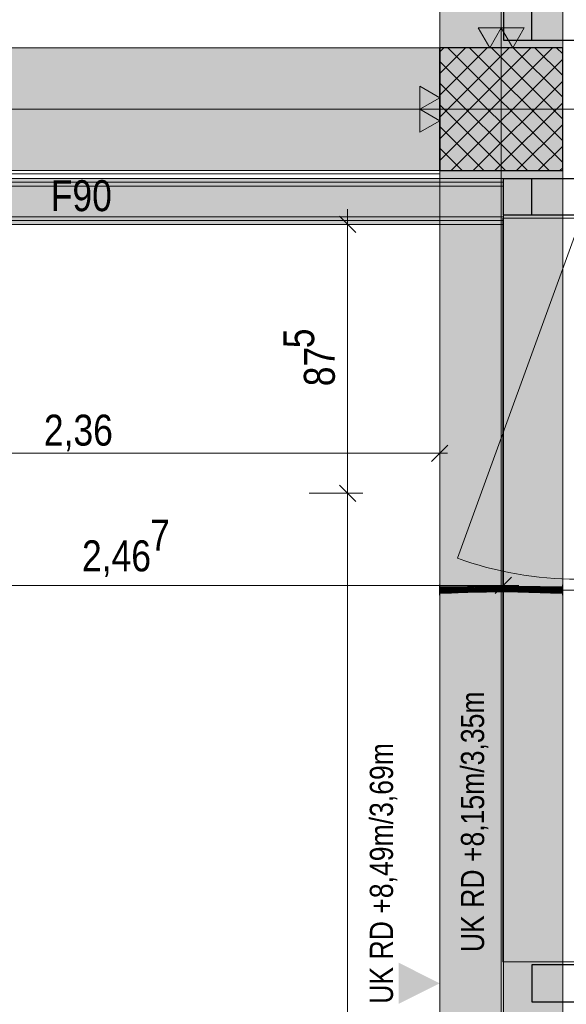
# Model space of a CAD drawing. Extents: x -620 to 3480, y 62 to 1107.
# Tile 116 of 244: x -31 to 5, y 708 to 772. Entities that reach past the tile are written whole.
import ezdxf
from ezdxf.lldxf.tags import DXFTag

# ---------------------------------------------------------------- set-up
doc = ezdxf.new("R2010")
doc.units = 0
doc.layers.get('0').update_dxf_attribs({"lineweight": 35})
for name, color, linetype, lineweight, true_color in [('00 -Bauelemente -Dämmung innen', 7, 'Continuous', 9, 0xff7fe6), ('00 -Bauelemente -Gipskarton', 7, 'Continuous', 9, 0xff7fe6), ('00_Beschriftung UZ', 3, 'Continuous', 13, 0x00ff00), ('30 -33 Aussenwände- 3 Aussenstützen', 7, 'Continuous', 50, 0x0000dd), ('30 -33 Aussenwände- 7 Fassade_ Elemente', 7, 'Continuous', 9, 0x00aacc), ('30 -34 Innenwände- 2 nichttragend', 7, 'Continuous', 18, 0xff7fe6), ('30 -35 Decken- 1 Konstruktion-Träger- Stahlbeton', 7, 'grob-A06G9GKW8I', 13, 0x33aa00), ('60- 61 allgemeine Ausstattung- 1 Möbel', 7, 'Continuous', 9, 0x00cccc), ('70 -72 Beschriftung- 2 Beschriftung Bauteile', 7, 'Continuous', 9, 0x9999ff), ('70 -76 Bemaßung- 2 Allgemein', 9, 'Continuous', 5, 0x808080), ('E_Leerrohr 20', 7, 'Continuous', 13, 0xcc0099), ('E_Leerrohr 20-Shading', 7, 'Continuous', 13, 0xcc0099), ('iwb_Schraffur_ F90_feuerbestaendig', 1, 'Continuous', 13, 0xff0000)]:
    doc.layers.add(name, color=color, linetype=linetype, lineweight=lineweight, true_color=true_color)
doc.layers.add('70 -71 Achsen- 1 Gebäudeachsen', color=7, linetype='STRICHPUNKT2-A06G9GKV8I', lineweight=18)
doc.layers.add('70 -75 Raumstempel- 3 Wandstempel', color=7, linetype='Continuous', lineweight=50)
doc.layers.add('iwb_Schraffur_Unterzug', color=7, linetype='Continuous', lineweight=5, true_color=0xffffcc, plot=False)
doc.styles.get("Standard").update_dxf_attribs({"font": 'ARIALN.TTF'})
tags = doc.linetypes.add('grob-A06G9GKW8I', pattern=[14, 3, -8, 3]).pattern_tags.tags
tags[8:9] = [DXFTag(74, 4), DXFTag(75, 0), DXFTag(340, '0'), DXFTag(46, 0.0), DXFTag(50, 0.0), DXFTag(44, 0.0), DXFTag(45, 0.0)]
tags[6:7] = [DXFTag(74, 4), DXFTag(75, 0), DXFTag(340, '0'), DXFTag(46, 0.0), DXFTag(50, 0.0), DXFTag(44, 0.0), DXFTag(45, 0.0)]
tags[4:5] = [DXFTag(74, 4), DXFTag(75, 0), DXFTag(340, '0'), DXFTag(46, 0.0), DXFTag(50, 0.0), DXFTag(44, 0.0), DXFTag(45, 0.0)]
tags = doc.linetypes.add('STRICHPUNKT2', pattern=[12.7, 6.35, -3.175, 0, -3.175]).pattern_tags.tags
tags[10:11] = [DXFTag(74, 4), DXFTag(75, 0), DXFTag(340, '0'), DXFTag(46, 0.0), DXFTag(50, 0.0), DXFTag(44, 0.0), DXFTag(45, 0.0)]
tags[8:9] = [DXFTag(74, 4), DXFTag(75, 0), DXFTag(340, '0'), DXFTag(46, 0.0), DXFTag(50, 0.0), DXFTag(44, 0.0), DXFTag(45, 0.0)]
tags[6:7] = [DXFTag(74, 4), DXFTag(75, 0), DXFTag(340, '0'), DXFTag(46, 0.0), DXFTag(50, 0.0), DXFTag(44, 0.0), DXFTag(45, 0.0)]
tags[4:5] = [DXFTag(74, 4), DXFTag(75, 0), DXFTag(340, '0'), DXFTag(46, 0.0), DXFTag(50, 0.0), DXFTag(44, 0.0), DXFTag(45, 0.0)]
tags = doc.linetypes.add('STRICHPUNKT2-A06G9GKV8I', pattern=[12.7, 6.35, -3.175, 0, -3.175]).pattern_tags.tags
tags[10:11] = [DXFTag(74, 4), DXFTag(75, 0), DXFTag(340, '0'), DXFTag(46, 0.0), DXFTag(50, 0.0), DXFTag(44, 0.0), DXFTag(45, 0.0)]
tags[8:9] = [DXFTag(74, 4), DXFTag(75, 0), DXFTag(340, '0'), DXFTag(46, 0.0), DXFTag(50, 0.0), DXFTag(44, 0.0), DXFTag(45, 0.0)]
tags[6:7] = [DXFTag(74, 4), DXFTag(75, 0), DXFTag(340, '0'), DXFTag(46, 0.0), DXFTag(50, 0.0), DXFTag(44, 0.0), DXFTag(45, 0.0)]
tags[4:5] = [DXFTag(74, 4), DXFTag(75, 0), DXFTag(340, '0'), DXFTag(46, 0.0), DXFTag(50, 0.0), DXFTag(44, 0.0), DXFTag(45, 0.0)]

# ---------------------------------------------------------------- blocks, each defined once
blk = doc.blocks.new('Shading-A06G9GFZ8I', base_point=(-1.261, 734.506))
at = {"layer": 'E_Leerrohr 20-Shading', "color": 223, "true_color": 0xc67fb4}
for points in [[(-2.919, 734.804), (-2.92, 734.862), (-3.525, 734.799), (-3.525, 734.857)], [(-3.525, 734.457), (-2.914, 734.466), (-3.525, 734.516), (-2.914, 734.521)], [(-2.312, 734.817), (-2.313, 734.876), (-2.919, 734.805), (-2.92, 734.862)], [(-2.919, 734.804), (-2.312, 734.817), (-2.919, 734.805), (-2.312, 734.817)], [(-2.303, 734.489), (-2.304, 734.534), (-2.914, 734.466), (-2.914, 734.521)], [(-1.704, 734.835), (-1.705, 734.893), (-2.312, 734.817), (-2.313, 734.876)], [(-1.694, 734.519), (-1.695, 734.552), (-2.303, 734.489), (-2.304, 734.534)], [(-2.303, 734.476), (-1.694, 734.493), (-2.303, 734.489), (-1.694, 734.519)], [(-1.704, 734.835), (-1.096, 734.911), (-1.705, 734.893)], [(-1.704, 734.835), (-1.333, 734.846), (-1.096, 734.911), (-1.095, 734.858)], [(-1.087, 734.55), (-1.087, 734.57), (-1.694, 734.519), (-1.695, 734.552)], [(-1.694, 734.519), (-1.694, 734.493), (-1.261, 734.541), (-1.261, 734.506)], [(-1.333, 734.846), (-1.095, 734.853), (-1.095, 734.858)], [(-1.261, 734.506), (-1.086, 734.511), (-1.261, 734.541), (-1.087, 734.55)], [(-0.485, 734.883), (-0.486, 734.926), (-1.095, 734.858), (-1.096, 734.911)], [(-1.095, 734.853), (-0.485, 734.868), (-1.095, 734.858), (-0.485, 734.883)], [(-0.48, 734.575), (-0.48, 734.585), (-1.087, 734.55), (-1.087, 734.57)], [(-1.086, 734.511), (-0.479, 734.526), (-1.087, 734.55), (-0.48, 734.575)], [(0.125, 734.897), (0.125, 734.934), (-0.485, 734.883), (-0.486, 734.926)], [(-0.485, 734.868), (0.126, 734.876), (-0.485, 734.883), (0.125, 734.897)], [(0.127, 734.59), (0.127, 734.593), (-0.48, 734.584), (-0.48, 734.585)], [(-0.48, 734.575), (0.127, 734.589), (-0.48, 734.584), (0.127, 734.59)], [(-0.479, 734.526), (0.127, 734.534), (-0.48, 734.575), (0.127, 734.589)], [(0.125, 734.897), (0.32, 734.895), (0.125, 734.934), (0.32, 734.933)], [(0.126, 734.876), (0.852, 734.872), (0.125, 734.897), (0.853, 734.891)], [(0.311, 734.588), (0.321, 734.591), (0.127, 734.59), (0.127, 734.593)], [(0.321, 734.591), (0.324, 734.592), (0.127, 734.593)], [(0.127, 734.59), (0.127, 734.589), (0.311, 734.588), (0.308, 734.587)], [(0.127, 734.589), (0.127, 734.534), (0.308, 734.587)], [(0.486, 734.586), (0.308, 734.587), (0.485, 734.533), (0.127, 734.534)], [(0.311, 734.588), (0.308, 734.587), (0.559, 734.585)], [(0.311, 734.588), (0.486, 734.586), (0.321, 734.591), (0.486, 734.587)], [(0.32, 734.895), (0.853, 734.891), (0.32, 734.933), (0.853, 734.931)], [(0.702, 734.588), (0.324, 734.592), (0.321, 734.591)], [(0.321, 734.591), (0.486, 734.587), (0.486, 734.59)], [(0.849, 734.587), (0.849, 734.59), (0.324, 734.592)], [(0.848, 734.531), (0.559, 734.585), (0.485, 734.533), (0.486, 734.586)], [(0.486, 734.587), (0.702, 734.588), (0.486, 734.59)], [(0.486, 734.587), (0.559, 734.585), (0.702, 734.588), (0.849, 734.587)], [(0.486, 734.586), (0.559, 734.585), (0.486, 734.587)], [(0.849, 734.587), (0.559, 734.585), (0.849, 734.583)], [(0.559, 734.585), (0.848, 734.531), (0.849, 734.582)], [(0.849, 734.583), (0.559, 734.585), (0.849, 734.582)], [(1.572, 734.56), (1.177, 734.573), (0.848, 734.531), (0.849, 734.582)], [(1.572, 734.56), (0.848, 734.531), (1.571, 734.517)], [(0.849, 734.587), (1.572, 734.567), (0.849, 734.59), (1.572, 734.574)], [(1.572, 734.574), (1.572, 734.576), (0.849, 734.59)], [(1.572, 734.567), (0.849, 734.587), (1.177, 734.573), (0.849, 734.583)], [(1.177, 734.573), (0.849, 734.583), (0.849, 734.582)], [(0.852, 734.872), (1.579, 734.859), (0.853, 734.891), (1.579, 734.868)], [(1.579, 734.868), (1.58, 734.917), (0.853, 734.891), (0.853, 734.931)], [(1.177, 734.573), (1.572, 734.56), (1.572, 734.561)], [(1.572, 734.567), (1.177, 734.573), (1.572, 734.561)], [(1.572, 734.56), (1.571, 734.517), (1.866, 734.547)], [(1.866, 734.547), (1.571, 734.517), (2.296, 734.528), (2.295, 734.498)], [(2.002, 734.561), (2.029, 734.563), (1.572, 734.574), (1.572, 734.576)], [(2.029, 734.563), (2.035, 734.564), (1.572, 734.576)], [(1.572, 734.574), (1.572, 734.567), (2.002, 734.561), (1.935, 734.554)], [(1.891, 734.549), (1.935, 734.554), (1.572, 734.561), (1.572, 734.567)], [(1.866, 734.547), (1.891, 734.549), (1.572, 734.56), (1.572, 734.561)], [(1.579, 734.868), (1.709, 734.862), (1.58, 734.917), (2.03, 734.853)], [(1.579, 734.859), (2.078, 734.846), (1.579, 734.868)], [(2.037, 734.905), (1.58, 734.917), (2.037, 734.852), (2.03, 734.853)], [(1.709, 734.862), (2.078, 734.846), (2.03, 734.853)], [(1.866, 734.547), (2.035, 734.539), (1.891, 734.549), (2.035, 734.544)], [(2.296, 734.534), (2.296, 734.541), (1.891, 734.549), (1.935, 734.554)], [(2.002, 734.561), (1.935, 734.554), (2.296, 734.552), (2.296, 734.541)], [(2.296, 734.552), (2.029, 734.563), (2.002, 734.561)], [(2.163, 734.56), (2.035, 734.564), (2.029, 734.563)], [(2.296, 734.552), (2.296, 734.555), (2.029, 734.563), (2.163, 734.56)], [(2.03, 734.853), (2.078, 734.846), (2.304, 734.844), (2.304, 734.84)], [(2.296, 734.555), (2.296, 734.557), (2.035, 734.564)], [(2.035, 734.539), (2.296, 734.528), (2.035, 734.544), (2.296, 734.534)], [(2.306, 734.898), (2.037, 734.905), (2.304, 734.844), (2.037, 734.852)], [(2.296, 734.528), (2.295, 734.498), (3.021, 734.494), (3.02, 734.479)], [(3.021, 734.53), (3.022, 734.537), (2.296, 734.555), (2.296, 734.557)], [(3.021, 734.53), (2.296, 734.555), (3.021, 734.528), (2.296, 734.552)], [(2.296, 734.552), (2.296, 734.541), (3.021, 734.528), (3.021, 734.514)], [(3.021, 734.506), (3.021, 734.514), (2.296, 734.534), (2.296, 734.541)], [(3.021, 734.494), (3.021, 734.506), (2.296, 734.528), (2.296, 734.534)], [(3.029, 734.822), (3.03, 734.879), (2.304, 734.844), (2.306, 734.898)], [(2.304, 734.84), (3.028, 734.82), (2.304, 734.844), (3.029, 734.822)], [(3.748, 734.51), (3.748, 734.522), (3.021, 734.53), (3.022, 734.537)], [(3.611, 734.514), (3.021, 734.53), (3.021, 734.528)], [(3.748, 734.51), (3.611, 734.514), (3.021, 734.514), (3.021, 734.528)], [(3.747, 734.483), (3.747, 734.492), (3.021, 734.506), (3.021, 734.514)], [(3.748, 734.51), (3.021, 734.514), (3.747, 734.492)], [(3.747, 734.468), (3.747, 734.483), (3.021, 734.494), (3.021, 734.506)], [(3.028, 734.82), (3.752, 734.805), (3.029, 734.822)], [(3.752, 734.805), (3.753, 734.863), (3.029, 734.822), (3.03, 734.879)], [(3.748, 734.51), (3.747, 734.492), (4.475, 734.501), (4.475, 734.481)], [(4.475, 734.501), (4.475, 734.516), (3.748, 734.51), (3.748, 734.522)], [(4.475, 734.799), (4.475, 734.857), (3.752, 734.805), (3.753, 734.863)], [(-3.525, 734.457), (-2.914, 734.462), (-2.914, 734.466)], [(-2.914, 734.462), (-2.303, 734.476), (-2.914, 734.466), (-2.303, 734.489)], [(3.021, 734.494), (3.02, 734.479), (3.747, 734.468), (3.747, 734.463)], [(4.475, 734.471), (4.475, 734.481), (3.747, 734.483), (3.747, 734.492)], [(4.475, 734.457), (4.475, 734.471), (3.747, 734.468), (3.747, 734.483)], [(3.747, 734.468), (3.747, 734.463), (4.475, 734.457)]]:
    blk.add_solid(points, dxfattribs=at)
at = {"layer": 'E_Leerrohr 20-Shading', "color": 231, "true_color": 0xe17fc9}
for points in [[(-2.917, 734.662), (-2.919, 734.804), (-3.525, 734.657), (-3.525, 734.799)], [(-2.914, 734.521), (-2.917, 734.662), (-3.525, 734.516), (-3.525, 734.657)], [(-2.311, 734.807), (-2.312, 734.817), (-2.919, 734.804)], [(-2.917, 734.662), (-2.308, 734.676), (-2.919, 734.804), (-2.311, 734.807)], [(-2.308, 734.663), (-2.308, 734.676), (-2.917, 734.659), (-2.917, 734.662)], [(-2.914, 734.521), (-2.304, 734.534), (-2.917, 734.659), (-2.308, 734.663)], [(-1.703, 734.81), (-1.704, 734.835), (-2.311, 734.807), (-2.312, 734.817)], [(-2.308, 734.676), (-1.699, 734.693), (-2.311, 734.807), (-1.703, 734.81)], [(-1.699, 734.668), (-1.699, 734.693), (-2.308, 734.663), (-2.308, 734.676)], [(-2.308, 734.663), (-2.307, 734.644), (-1.699, 734.668), (-1.698, 734.631)], [(-2.307, 734.644), (-2.304, 734.534), (-1.698, 734.631), (-1.695, 734.552)], [(-1.704, 734.835), (-1.703, 734.81), (-1.333, 734.846), (-1.416, 734.811)], [(-1.703, 734.81), (-1.699, 734.693), (-1.416, 734.811)], [(-1.416, 734.811), (-1.699, 734.693), (-1.263, 734.812), (-1.262, 734.706)], [(-1.09, 734.673), (-1.091, 734.711), (-1.699, 734.668), (-1.699, 734.693)], [(-1.699, 734.668), (-1.698, 734.631), (-1.09, 734.673), (-1.088, 734.619)], [(-1.698, 734.631), (-1.695, 734.552), (-1.088, 734.619), (-1.087, 734.57)], [(-1.264, 734.844), (-1.333, 734.846), (-1.263, 734.812), (-1.416, 734.811)], [(-1.094, 734.841), (-1.095, 734.853), (-1.333, 734.846)], [(-1.262, 734.706), (-1.091, 734.711), (-1.264, 734.844), (-1.094, 734.841)], [(-0.484, 734.83), (-0.485, 734.868), (-1.094, 734.841), (-1.095, 734.853)], [(-1.091, 734.711), (-0.482, 734.726), (-1.094, 734.841), (-0.484, 734.83)], [(-0.482, 734.677), (-0.482, 734.726), (-1.09, 734.673), (-1.091, 734.711)], [(-1.09, 734.673), (-1.088, 734.619), (-0.482, 734.677), (-0.48, 734.608)], [(-1.088, 734.619), (-1.087, 734.57), (-0.48, 734.608), (-0.48, 734.585)], [(0.126, 734.825), (0.126, 734.876), (-0.484, 734.83), (-0.485, 734.868)], [(-0.484, 734.83), (-0.482, 734.727), (0.126, 734.825), (0.126, 734.74)], [(-0.482, 734.727), (-0.482, 734.726), (0.126, 734.74), (0.126, 734.734)], [(0.126, 734.714), (0.126, 734.734), (-0.482, 734.713), (-0.482, 734.726)], [(-0.482, 734.677), (0.126, 734.68), (-0.482, 734.713), (0.126, 734.714)], [(0.126, 734.68), (-0.482, 734.677), (0.127, 734.605), (-0.48, 734.621)], [(-0.48, 734.621), (-0.48, 734.608), (0.127, 734.605), (0.127, 734.603)], [(-0.48, 734.608), (-0.48, 734.585), (0.127, 734.603), (0.127, 734.593)], [(0.126, 734.876), (0.126, 734.825), (0.852, 734.872), (0.609, 734.826)], [(0.609, 734.826), (0.126, 734.825), (0.16, 734.741), (0.126, 734.74)], [(0.126, 734.734), (0.489, 734.736), (0.16, 734.741), (0.489, 734.745)], [(0.126, 734.74), (0.126, 734.734), (0.16, 734.741)], [(0.851, 734.738), (0.126, 734.734), (0.322, 734.733)], [(0.126, 734.734), (0.126, 734.714), (0.322, 734.733), (0.323, 734.713)], [(0.126, 734.714), (0.126, 734.68), (0.323, 734.713), (0.323, 734.679)], [(0.324, 734.603), (0.323, 734.679), (0.127, 734.605), (0.126, 734.68)], [(0.324, 734.603), (0.127, 734.605), (0.231, 734.603)], [(0.127, 734.605), (0.127, 734.603), (0.231, 734.603)], [(0.127, 734.603), (0.127, 734.593), (0.324, 734.603), (0.324, 734.592)], [(0.16, 734.741), (0.489, 734.745), (0.49, 734.803)], [(0.322, 734.733), (0.851, 734.731), (0.851, 734.738)], [(0.323, 734.679), (0.85, 734.679), (0.322, 734.733), (0.851, 734.731)], [(0.323, 734.679), (0.324, 734.603), (0.85, 734.679), (0.849, 734.605)], [(0.324, 734.603), (0.324, 734.592), (0.849, 734.605), (0.849, 734.59)], [(0.489, 734.745), (0.821, 734.749), (0.49, 734.803), (0.609, 734.826)], [(0.489, 734.736), (0.851, 734.738), (0.489, 734.745), (0.821, 734.749)], [(0.852, 734.872), (0.609, 734.826), (0.852, 734.827)], [(0.852, 734.827), (0.609, 734.826), (0.851, 734.749), (0.821, 734.749)], [(0.821, 734.749), (0.851, 734.738), (0.851, 734.749)], [(0.85, 734.679), (0.849, 734.605), (1.575, 734.675), (1.573, 734.614)], [(0.849, 734.605), (0.849, 734.59), (1.573, 734.614), (1.572, 734.576)], [(0.85, 734.679), (1.575, 734.675), (0.851, 734.728), (1.575, 734.713)], [(0.852, 734.827), (0.851, 734.749), (1.578, 734.836), (1.576, 734.753)], [(0.851, 734.749), (0.851, 734.738), (1.576, 734.753), (1.576, 734.739)], [(0.851, 734.738), (0.851, 734.731), (1.576, 734.739), (1.576, 734.723)], [(0.851, 734.731), (1.575, 734.717), (1.576, 734.723)], [(1.575, 734.713), (1.575, 734.717), (0.851, 734.728), (0.851, 734.731)], [(1.578, 734.836), (1.579, 734.859), (0.852, 734.827), (0.852, 734.872)], [(1.573, 734.614), (1.572, 734.576), (2.035, 734.623), (2.035, 734.564)], [(2.036, 734.671), (1.575, 734.675), (2.035, 734.623), (1.573, 734.614)], [(1.576, 734.723), (1.575, 734.717), (1.604, 734.722)], [(2.3, 734.703), (2.109, 734.714), (1.575, 734.717), (1.604, 734.722)], [(2.164, 734.704), (2.3, 734.703), (1.575, 734.717)], [(2.036, 734.705), (1.575, 734.717), (2.036, 734.703), (1.575, 734.713)], [(2.036, 734.705), (2.164, 734.704), (1.575, 734.717)], [(1.575, 734.713), (1.575, 734.675), (2.036, 734.703), (2.036, 734.671)], [(1.676, 734.753), (1.578, 734.836), (1.576, 734.753)], [(1.576, 734.739), (1.676, 734.753), (1.576, 734.753)], [(1.703, 734.739), (1.787, 734.753), (1.576, 734.739), (1.676, 734.753)], [(1.703, 734.739), (1.576, 734.739), (1.604, 734.722), (1.576, 734.723)], [(2.078, 734.846), (1.579, 734.859), (1.578, 734.836)], [(1.676, 734.753), (2.304, 734.84), (1.578, 734.836), (2.078, 734.846)], [(2.109, 734.714), (1.703, 734.739), (1.604, 734.722)], [(1.787, 734.753), (2.304, 734.84), (1.676, 734.753)], [(2.301, 734.737), (2.302, 734.754), (1.703, 734.739), (1.787, 734.753)], [(2.301, 734.737), (1.703, 734.739), (2.301, 734.711), (2.109, 734.714)], [(2.302, 734.754), (2.304, 734.84), (1.787, 734.753)], [(2.035, 734.564), (2.296, 734.557), (2.036, 734.705), (2.3, 734.698)], [(2.036, 734.705), (2.3, 734.698), (2.3, 734.703)], [(2.109, 734.714), (2.3, 734.703), (2.301, 734.711)], [(3.022, 734.537), (3.025, 734.679), (2.296, 734.557), (2.3, 734.698)], [(2.301, 734.711), (2.3, 734.703), (3.026, 734.7), (3.025, 734.696)], [(2.3, 734.698), (3.025, 734.679), (2.3, 734.703), (3.025, 734.696)], [(2.301, 734.737), (3.026, 734.736), (2.302, 734.754), (3.027, 734.754)], [(2.301, 734.737), (2.301, 734.711), (3.026, 734.736), (3.026, 734.7)], [(3.027, 734.754), (3.028, 734.82), (2.302, 734.754), (2.304, 734.84)], [(3.022, 734.537), (3.748, 734.522), (3.024, 734.642), (3.75, 734.653)], [(3.75, 734.653), (3.75, 734.663), (3.024, 734.642), (3.025, 734.679)], [(3.026, 734.7), (3.025, 734.696), (3.611, 734.693)], [(3.025, 734.679), (3.75, 734.663), (3.025, 734.696), (3.75, 734.692)], [(3.026, 734.736), (3.751, 734.736), (3.027, 734.754), (3.751, 734.757)], [(3.026, 734.736), (3.75, 734.692), (3.751, 734.736)], [(3.026, 734.736), (3.026, 734.7), (3.75, 734.692), (3.611, 734.693)], [(3.027, 734.754), (3.15, 734.818), (3.028, 734.82)], [(3.027, 734.754), (3.751, 734.757), (3.15, 734.818), (3.752, 734.801)], [(3.752, 734.801), (3.752, 734.805), (3.15, 734.818)], [(3.748, 734.522), (4.475, 734.516), (3.75, 734.653), (4.475, 734.657)], [(3.75, 734.692), (4.475, 734.692), (3.751, 734.736), (4.475, 734.741)], [(3.75, 734.663), (4.475, 734.657), (3.75, 734.692), (4.475, 734.692)], [(4.475, 734.657), (3.75, 734.663), (3.75, 734.659)], [(3.75, 734.653), (4.475, 734.657), (3.75, 734.659)], [(4.475, 734.764), (4.475, 734.799), (3.751, 734.757), (3.752, 734.805)], [(3.751, 734.736), (4.475, 734.741), (3.751, 734.757), (4.475, 734.764)]]:
    blk.add_solid(points, dxfattribs=at)
blk = doc.blocks.new('Shading-A06G9GG18I', base_point=(3.687, 734.551))
at = {"layer": 'E_Leerrohr 20-Shading', "color": 213, "true_color": 0xd67fc0}
for points in [[(4.475, 734.857), (3.687, 734.857), (4.475, 734.677), (3.687, 734.675)], [(3.897, 734.658), (4.475, 734.677), (3.687, 734.659), (3.687, 734.675)], [(3.687, 734.659), (3.687, 734.657), (3.87, 734.657)], [(4.475, 734.608), (4.475, 734.657), (3.687, 734.654), (3.87, 734.657)], [(3.87, 734.657), (3.687, 734.657), (3.687, 734.654)], [(4.475, 734.608), (3.687, 734.654), (3.687, 734.613)], [(4.475, 734.608), (3.687, 734.613), (4.475, 734.539), (3.687, 734.551)], [(3.687, 734.551), (3.687, 734.457), (4.475, 734.539), (4.475, 734.457)], [(3.897, 734.658), (3.87, 734.657), (4.043, 734.657)], [(4.475, 734.657), (4.475, 734.677), (4.043, 734.657), (3.897, 734.658)], [(4.487, 734.798), (4.487, 734.987), (4.475, 734.798), (4.475, 734.987)], [(4.487, 734.769), (4.487, 734.798), (4.475, 734.769), (4.475, 734.798)], [(4.487, 734.749), (4.487, 734.769), (4.475, 734.749), (4.475, 734.769)], [(4.475, 734.746), (4.487, 734.746), (4.475, 734.749), (4.487, 734.749)], [(4.487, 734.744), (4.487, 734.746), (4.475, 734.744), (4.475, 734.746)], [(4.475, 734.744), (4.475, 734.657), (4.487, 734.744), (4.487, 734.657)], [(4.487, 734.447), (4.487, 734.657), (4.475, 734.446), (4.475, 734.657)], [(4.487, 734.442), (4.487, 734.447), (4.475, 734.442), (4.475, 734.446)], [(4.475, 734.386), (4.487, 734.386), (4.475, 734.442), (4.487, 734.442)], [(4.475, 734.386), (4.475, 734.327), (4.487, 734.386), (4.487, 734.327)]]:
    blk.add_solid(points, dxfattribs=at)
blk = doc.blocks.new('Shading-A06G9GG38I', base_point=(-3.525, 734.457))
at = {"layer": 'E_Leerrohr 20-Shading', "color": 213, "true_color": 0xd67fc0}
for points in [[(-3.525, 734.749), (-3.525, 734.987), (-3.537, 734.749), (-3.537, 734.987)], [(-3.537, 734.657), (-3.525, 734.657), (-3.537, 734.749), (-3.525, 734.749)], [(-3.525, 734.435), (-3.525, 734.657), (-3.537, 734.435), (-3.537, 734.657)], [(-3.525, 734.657), (-2.737, 734.659), (-3.525, 734.857), (-2.737, 734.857)], [(-3.525, 734.657), (-2.737, 734.657), (-2.737, 734.659)], [(-3.525, 734.457), (-2.737, 734.457), (-3.525, 734.657), (-2.737, 734.652)], [(-2.737, 734.652), (-2.737, 734.657), (-3.525, 734.657)], [(-3.537, 734.327), (-3.525, 734.327), (-3.537, 734.435), (-3.525, 734.435)]]:
    blk.add_solid(points, dxfattribs=at)
blk = doc.blocks.new('Referenz-A06G9GKX8I')
at = {"layer": '00 -Bauelemente -Dämmung innen', "color": 0, "linetype": 'Continuous', "ltscale": 0.13}
for p, q in [((0.627, 760.957), (-124.013, 760.957)), ((0.627, 758.957), (-49.213, 758.957))]:
    blk.add_line(p, q, dxfattribs=at)
at = {"layer": '00 -Bauelemente -Gipskarton', "color": 0, "linetype": 'Continuous', "ltscale": 0.13}
for p, q in [((0.627, 761.457), (-124.013, 761.457)), ((0.627, 761.207), (-124.013, 761.207)), ((0.627, 760.957), (-124.013, 760.957)), ((0.627, 758.957), (-49.213, 758.957)), ((0.627, 758.707), (-48.963, 758.707)), ((0.627, 758.457), (-48.713, 758.457))]:
    blk.add_line(p, q, dxfattribs=at)
at = {"layer": '00_Beschriftung UZ', "color": 0, "linetype": 'Continuous', "lineweight": 0, "ltscale": 0.13}
for points in [[(-6.184, 707.725), (-3.513, 709.057), (-6.182, 710.396)], [(-0.843, 707.725), (-3.513, 709.057), (-0.844, 710.396)]]:
    blk.add_solid(points, dxfattribs=at)
at = {"layer": '30 -33 Aussenwände- 3 Aussenstützen', "color": 0, "lineweight": 9}
for p, q in [((-3.513, 769.689), (-3.245, 769.957)), ((-3.513, 768.275), (-1.831, 769.957)), ((-3.513, 766.861), (-0.417, 769.957)), ((-3.513, 765.446), (0.997, 769.957)), ((-3.513, 764.032), (2.412, 769.957)), ((-3.513, 762.618), (3.826, 769.957)), ((-2.983, 769.957), (4.487, 762.487)), ((-1.569, 769.957), (4.487, 763.902)), ((-0.154, 769.957), (4.487, 765.316)), ((1.26, 769.957), (4.487, 766.73)), ((2.674, 769.957), (4.487, 768.144)), ((4.088, 769.957), (4.487, 769.558)), ((-2.76, 761.957), (4.487, 769.204)), ((-3.513, 769.073), (3.603, 761.957)), ((-3.513, 767.659), (2.189, 761.957)), ((-1.346, 761.957), (4.487, 767.79)), ((0.487, 766.957), (0.487, 764.957)), ((-3.513, 766.245), (0.774, 761.957)), ((-0.513, 765.957), (1.487, 765.957)), ((0.069, 761.957), (4.487, 766.375)), ((-3.513, 764.831), (-0.64, 761.957)), ((1.483, 761.957), (4.487, 764.961)), ((-3.513, 763.416), (-2.054, 761.957)), ((2.897, 761.957), (4.487, 763.547)), ((4.311, 761.957), (4.487, 762.133)), ((-3.513, 762.002), (-3.468, 761.957))]:
    blk.add_line(p, q, dxfattribs=at)
at = {"layer": '30 -33 Aussenwände- 3 Aussenstützen', "color": 0, "linetype": 'Continuous', "lineweight": -2, "ltscale": 0.25}
for p, q in [((4.487, 769.957), (-3.513, 769.957)), ((-3.513, 769.957), (-3.513, 761.957)), ((4.487, 761.957), (4.487, 769.957)), ((-3.513, 761.957), (4.487, 761.957))]:
    blk.add_line(p, q, dxfattribs=at)
at = {"layer": '30 -33 Aussenwände- 7 Fassade_ Elemente', "color": 0, "linetype": 'Continuous', "ltscale": 0.13}
for p, q in [((0.627, 770.457), (0.627, 821.457)), ((7.587, 770.457), (0.627, 770.457)), ((0.487, 766.957), (0.487, 764.957)), ((1.487, 765.957), (-0.513, 765.957)), ((0.627, 761.457), (0.627, 605.457)), ((7.587, 761.457), (0.627, 761.457))]:
    blk.add_line(p, q, dxfattribs=at)
at = {"layer": '30 -33 Aussenwände- 7 Fassade_ Elemente', "color": 0, "linetype": 'Continuous', "lineweight": -2, "ltscale": 0.25}
for p, q in [((0.627, 772.857), (0.627, 770.457)), ((2.487, 770.457), (2.487, 772.857)), ((0.627, 770.457), (2.487, 770.457)), ((2.487, 770.457), (8.287, 770.457)), ((0.627, 761.457), (2.487, 761.457)), ((0.627, 759.057), (0.627, 761.457)), ((2.487, 761.457), (8.287, 761.457)), ((2.487, 759.057), (2.487, 761.457)), ((2.487, 759.057), (0.627, 759.057)), ((7.587, 759.057), (2.487, 759.057)), ((2.487, 710.257), (2.487, 707.857)), ((7.587, 710.257), (2.487, 710.257)), ((2.487, 707.857), (7.587, 707.857))]:
    blk.add_line(p, q, dxfattribs=at)
at = {"layer": '30 -33 Aussenwände- 7 Fassade_ Elemente', "color": 0}
for p, q in [((0.587, 758.857), (0.587, 734.657)), ((5.787, 758.857), (0.587, 758.857)), ((5.787, 734.657), (0.587, 734.657)), ((0.587, 734.657), (0.587, 710.457)), ((0.587, 710.457), (5.787, 710.457))]:
    blk.add_line(p, q, dxfattribs=at)
at = {"layer": '30 -33 Aussenwände- 7 Fassade_ Elemente', "color": 0, "linetype": 'grob-A06G9GKW8I', "ltscale": 0.13}
blk.add_line((5.437, 758.157), (-2.361, 736.732), dxfattribs=at)
blk.add_ellipse((5.437, 758.157), major_axis=(-7.798, -21.425), ratio=1, start_param=0, end_param=0.349066, dxfattribs=at)
at = {"layer": '30 -34 Innenwände- 2 nichttragend', "color": 0, "linetype": 'Continuous', "ltscale": 0.18}
for p, q in [((0.627, 761.457), (-124.013, 761.457)), ((0.627, 758.457), (-48.713, 758.457))]:
    blk.add_line(p, q, dxfattribs=at)
at = {"layer": '30 -35 Decken- 1 Konstruktion-Träger- Stahlbeton', "color": 0}
for p, q in [((-3.513, 986.957), (-3.513, 596.957)), ((4.487, 986.957), (4.487, 596.957)), ((-562.014, 769.957), (-3.513, 769.957)), ((-562.014, 761.957), (-3.513, 761.957))]:
    blk.add_line(p, q, dxfattribs=at)
at = {"layer": '30 -35 Decken- 1 Konstruktion-Träger- Stahlbeton', "color": 0, "linetype": 'Continuous', "lineweight": 35, "ltscale": 0.35}
blk.add_line((-3.513, 769.957), (-3.513, 761.957), dxfattribs=at)
at = {"layer": '60- 61 allgemeine Ausstattung- 1 Möbel', "color": 0, "linetype": 'Continuous', "ltscale": 0.13}
for p, q in [((-124.013, 769.957), (-3.513, 769.957)), ((-3.513, 769.957), (-3.513, 761.757)), ((-3.513, 761.757), (-124.013, 761.757))]:
    blk.add_line(p, q, dxfattribs=at)
at = {"layer": '70 -71 Achsen- 1 Gebäudeachsen', "color": 0, "linetype": 'STRICHPUNKT2-A06G9GKV8I', "ltscale": 0.18}
for p, q in [((0.487, 1075.897), (0.487, 76.457)), ((-562.014, 765.957), (85.427, 765.957))]:
    blk.add_line(p, q, dxfattribs=at)
at = {"layer": '70 -72 Beschriftung- 2 Beschriftung Bauteile', "color": 0}
for p, q in [((-0.263, 769.957), (-1.013, 771.256)), ((-1.013, 771.256), (0.487, 771.256)), ((0.487, 771.256), (-0.263, 769.957)), ((1.237, 769.957), (0.487, 771.256)), ((0.487, 771.256), (1.987, 771.256)), ((1.987, 771.256), (1.237, 769.957)), ((-4.812, 767.457), (-3.513, 766.707)), ((-4.812, 765.957), (-4.812, 767.457)), ((-3.513, 766.707), (-4.812, 765.957)), ((-4.812, 765.957), (-3.513, 765.207)), ((-4.812, 764.457), (-4.812, 765.957)), ((-3.513, 765.207), (-4.812, 764.457))]:
    blk.add_line(p, q, dxfattribs=at)
at = {"layer": '70 -72 Beschriftung- 2 Beschriftung Bauteile', "color": 0, "lineweight": 0}
for points in [[(-0.263, 769.957), (-1.013, 771.256), (-0.263, 771.256)], [(-0.263, 769.957), (-0.263, 771.256), (0.487, 771.256)], [(1.237, 769.957), (0.487, 771.256), (1.237, 771.256)], [(1.237, 769.957), (1.237, 771.256), (1.987, 771.256)], [(-4.812, 765.957), (-4.812, 767.457), (-3.513, 766.707)], [(-4.812, 764.457), (-4.812, 765.957), (-3.513, 765.207)]]:
    blk.add_solid(points, dxfattribs=at)
at = {"layer": '70 -76 Bemaßung- 2 Allgemein', "color": 0, "linetype": 'Continuous', "lineweight": 20, "ltscale": 0.2}
for p, q in [((-10.044, 758.988), (-8.983, 757.927)), ((-10.044, 741.488), (-8.983, 740.427)), ((-8.983, 740.427), (-10.044, 741.488)), ((1.157, 735.488), (0.096, 734.427))]:
    blk.add_line(p, q, dxfattribs=at)
at = {"layer": '70 -76 Bemaßung- 2 Allgemein', "color": 0, "linetype": 'Continuous', "ltscale": 0.13}
for p, q in [((-9.513, 759.457), (-9.513, 757.397)), ((-12.013, 758.457), (-8.513, 758.457)), ((-9.513, 742.018), (-9.513, 757.397)), ((-4.574, 743.557), (-49.653, 743.557)), ((-3.013, 743.557), (-4.574, 743.557)), ((-2.983, 744.088), (-4.044, 743.027)), ((-3.513, 743.695), (-3.513, 742.557)), ((-9.513, 739.957), (-9.513, 742.018)), ((-9.513, 741.957), (-9.513, 739.897)), ((-12.013, 740.957), (-8.513, 740.957)), ((-12.013, 740.957), (-8.513, 740.957)), ((-9.513, 606.018), (-9.513, 739.897)), ((0.627, 737.457), (0.627, 733.957)), ((-0.434, 734.957), (-47.653, 734.957)), ((1.627, 734.957), (-0.434, 734.957))]:
    blk.add_line(p, q, dxfattribs=at)
at = {"layer": '00_Beschriftung UZ', "color": 0, "linetype": 'Continuous', "lineweight": 5, "ltscale": 0.13, "char_height": 1.51033, "attachment_point": 1, "rotation": 90}
for s, insert in [('{\\fArial Narrow;UK RD +8,15m/3,35m}', (-2.134, 711.087)), ('{\\fArial Narrow;UK RD +8,49m/3,69m}', (-8.064, 707.725))]:
    blk.add_mtext(s, dxfattribs=dict(at, insert=insert))
at = {"layer": '70 -75 Raumstempel- 3 Wandstempel', "color": 0, "linetype": 'Continuous', "ltscale": 0.5, "insert": (-28.823, 761.336), "char_height": 2.01377, "attachment_point": 1}
blk.add_mtext('{\\fArial Narrow;F90}', dxfattribs=at)
at = {"layer": '70 -76 Bemaßung- 2 Allgemein', "color": 0, "linetype": 'Continuous', "ltscale": 0.13, "char_height": 2.01377, "attachment_point": 1, "rotation": 90}
for s, insert in [('{\\fArial Narrow;5}', (-13.698, 750.397)), ('{\\fArial Narrow;87}', (-12.355, 747.924))]:
    blk.add_mtext(s, dxfattribs=dict(at, insert=insert))
at = {"layer": '70 -76 Bemaßung- 2 Allgemein', "color": 0, "linetype": 'Continuous', "ltscale": 0.13, "char_height": 2.01377, "attachment_point": 1}
for s, insert in [('{\\fArial Narrow;2,36}', (-29.272, 746.073)), ('{\\fArial Narrow;7}', (-22.365, 739.234)), ('{\\fArial Narrow;2,46}', (-26.791, 737.891))]:
    blk.add_mtext(s, dxfattribs=dict(at, insert=insert))
blk = doc.blocks.new('Referenz-A06G9GKZ8I')
at = {"layer": 'iwb_Schraffur_ F90_feuerbestaendig', "linetype": 'Continuous', "ltscale": 0.13}
blk.add_hatch(color=256, dxfattribs=at).paths.add_polyline_path([(-127.013, 740.957), (-127.013, 766.657), (-127.313, 766.657), (-127.313, 767.357), (-128.713, 767.357), (-128.713, 768.957), (-127.313, 768.957), (-127.313, 769.657), (-124.013, 769.657), (-124.013, 743.457), (-51.711, 743.457), (-51.711, 758.457), (-124.013, 758.457), (-124.013, 761.457), (2.489, 761.457), (2.489, 758.457), (-48.711, 758.457), (-48.711, 740.957)])
at = {"layer": 'iwb_Schraffur_Unterzug', "linetype": 'Continuous', "ltscale": 0.13}
for points in [[(-3.513, 214.957), (-3.513, 986.957), (4.487, 214.957), (4.487, 986.957)], [(-562.014, 769.957), (-3.513, 769.957), (-562.014, 769.317)], [(-562.014, 769.317), (-3.513, 769.957), (-3.513, 761.957)], [(-562.014, 769.317), (-3.513, 761.957), (-562.014, 762.597)], [(-562.014, 762.597), (-3.513, 761.957), (-562.014, 761.957)]]:
    blk.add_solid(points, dxfattribs=at)
blk = doc.blocks.new('Enddeckel-A06G9GRN8I')
at = {"color": 0, "linetype": 'ByBlock', "lineweight": -2, "ltscale": 0.13}
for p, q in [((-3.525, 734.987), (-3.537, 734.987)), ((-3.537, 734.794), (-3.537, 734.987)), ((-3.537, 734.52), (-3.537, 734.794)), ((-3.537, 734.327), (-3.537, 734.52)), ((-3.525, 734.794), (-3.525, 734.987)), ((-2.737, 734.857), (-3.525, 734.857)), ((-3.525, 734.74), (-3.525, 734.857)), ((-3.525, 734.52), (-3.525, 734.794)), ((-3.525, 734.574), (-3.525, 734.74)), ((-3.525, 734.457), (-3.525, 734.574)), ((-3.525, 734.327), (-3.525, 734.52)), ((-2.737, 734.74), (-2.737, 734.857)), ((-2.737, 734.574), (-2.737, 734.74)), ((-2.737, 734.457), (-2.737, 734.574)), ((-3.537, 734.327), (-3.525, 734.327)), ((-3.525, 734.457), (-2.737, 734.457))]:
    blk.add_line(p, q, dxfattribs=at)
at = {"color": 0, "linetype": 'STRICHPUNKT2', "lineweight": 5, "ltscale": 0.13}
blk.add_line((-3.525, 734.657), (-2.737, 734.657), dxfattribs=at)
blk = doc.blocks.new('Enddeckel-A06G9GRP8I')
at = {"color": 0, "linetype": 'ByBlock', "lineweight": -2, "ltscale": 0.13}
for p, q in [((4.475, 734.857), (3.687, 734.857)), ((3.687, 734.857), (3.687, 734.74)), ((3.687, 734.74), (3.687, 734.574)), ((3.687, 734.574), (3.687, 734.457)), ((4.487, 734.987), (4.475, 734.987)), ((4.475, 734.987), (4.475, 734.794)), ((4.475, 734.857), (4.475, 734.74)), ((4.475, 734.794), (4.475, 734.52)), ((4.475, 734.74), (4.475, 734.574)), ((4.475, 734.574), (4.475, 734.457)), ((4.475, 734.52), (4.475, 734.327)), ((4.487, 734.987), (4.487, 734.794)), ((4.487, 734.794), (4.487, 734.52)), ((4.487, 734.52), (4.487, 734.327)), ((3.687, 734.457), (4.475, 734.457)), ((4.475, 734.327), (4.487, 734.327))]:
    blk.add_line(p, q, dxfattribs=at)
at = {"color": 0, "linetype": 'STRICHPUNKT2', "lineweight": 5, "ltscale": 0.13}
blk.add_line((4.475, 734.657), (3.687, 734.657), dxfattribs=at)
blk = doc.blocks.new('Flexrohr-A06G9GRT8I')
at = {"color": 0, "linetype": 'ByBlock', "lineweight": -2, "ltscale": 0.13}
for p, q in [((-2.92, 734.862), (-3.525, 734.857)), ((-3.525, 734.857), (-3.525, 734.457)), ((-3.523, 734.845), (-3.523, 734.469)), ((-3.125, 734.849), (-3.122, 734.473)), ((-2.313, 734.876), (-2.92, 734.862)), ((-2.727, 734.855), (-2.72, 734.479)), ((-2.328, 734.863), (-2.319, 734.487)), ((-1.705, 734.893), (-2.313, 734.876)), ((-1.929, 734.875), (-1.919, 734.499)), ((-1.096, 734.911), (-1.705, 734.893)), ((-1.086, 734.511), (-1.694, 734.493)), ((-1.529, 734.886), (-1.519, 734.511)), ((-1.129, 734.898), (-1.119, 734.522)), ((-0.486, 734.926), (-1.096, 734.911)), ((-0.479, 734.526), (-1.086, 734.511)), ((-0.728, 734.908), (-0.72, 734.532)), ((0.125, 734.934), (-0.486, 734.926)), ((0.127, 734.534), (-0.479, 734.526)), ((-0.327, 734.916), (-0.322, 734.54)), ((0.075, 734.921), (0.077, 734.545)), ((0.853, 734.931), (0.125, 734.934)), ((0.848, 734.531), (0.127, 734.534)), ((0.476, 734.921), (0.475, 734.545)), ((1.571, 734.517), (0.848, 734.531)), ((1.58, 734.917), (0.853, 734.931)), ((0.878, 734.918), (0.873, 734.543)), ((1.279, 734.911), (1.272, 734.535)), ((2.295, 734.498), (1.571, 734.517)), ((2.306, 734.898), (1.58, 734.917)), ((1.68, 734.903), (1.671, 734.527)), ((2.08, 734.892), (2.071, 734.516)), ((3.03, 734.879), (2.306, 734.898)), ((2.48, 734.882), (2.47, 734.506)), ((2.88, 734.871), (2.87, 734.495)), ((3.753, 734.863), (3.03, 734.879)), ((3.279, 734.861), (3.271, 734.485)), ((3.678, 734.853), (3.672, 734.477)), ((4.475, 734.857), (3.753, 734.863)), ((4.076, 734.849), (4.073, 734.473)), ((4.475, 734.857), (4.475, 734.457)), ((-2.914, 734.462), (-3.525, 734.457)), ((-2.303, 734.476), (-2.914, 734.462)), ((-1.694, 734.493), (-2.303, 734.476)), ((3.02, 734.479), (2.295, 734.498)), ((3.747, 734.463), (3.02, 734.479)), ((4.475, 734.457), (3.747, 734.463))]:
    blk.add_line(p, q, dxfattribs=at)

msp = doc.modelspace()

# ---------------------------------------------------------------- block references
at = {"color": 8, "lineweight": 25, "ltscale": 0.25, "true_color": 0x808080}
for name in ['Referenz-A06G9GKX8I', 'Referenz-A06G9GKZ8I']:
    msp.add_blockref(name, (0, 0), dxfattribs=at)
at = {"layer": 'E_Leerrohr 20'}
for name, p in [('Shading-A06G9GG38I', (-3.525, 734.457)), ('Shading-A06G9GFZ8I', (-1.261, 734.506)), ('Shading-A06G9GG18I', (3.687, 734.551))]:
    msp.add_blockref(name, p, dxfattribs=at)
at = {"layer": 'E_Leerrohr 20', "ltscale": 0.13}
for name in ['Enddeckel-A06G9GRN8I', 'Flexrohr-A06G9GRT8I', 'Enddeckel-A06G9GRP8I']:
    msp.add_blockref(name, (0, 0), dxfattribs=at)

doc.saveas('drawing.dxf')
